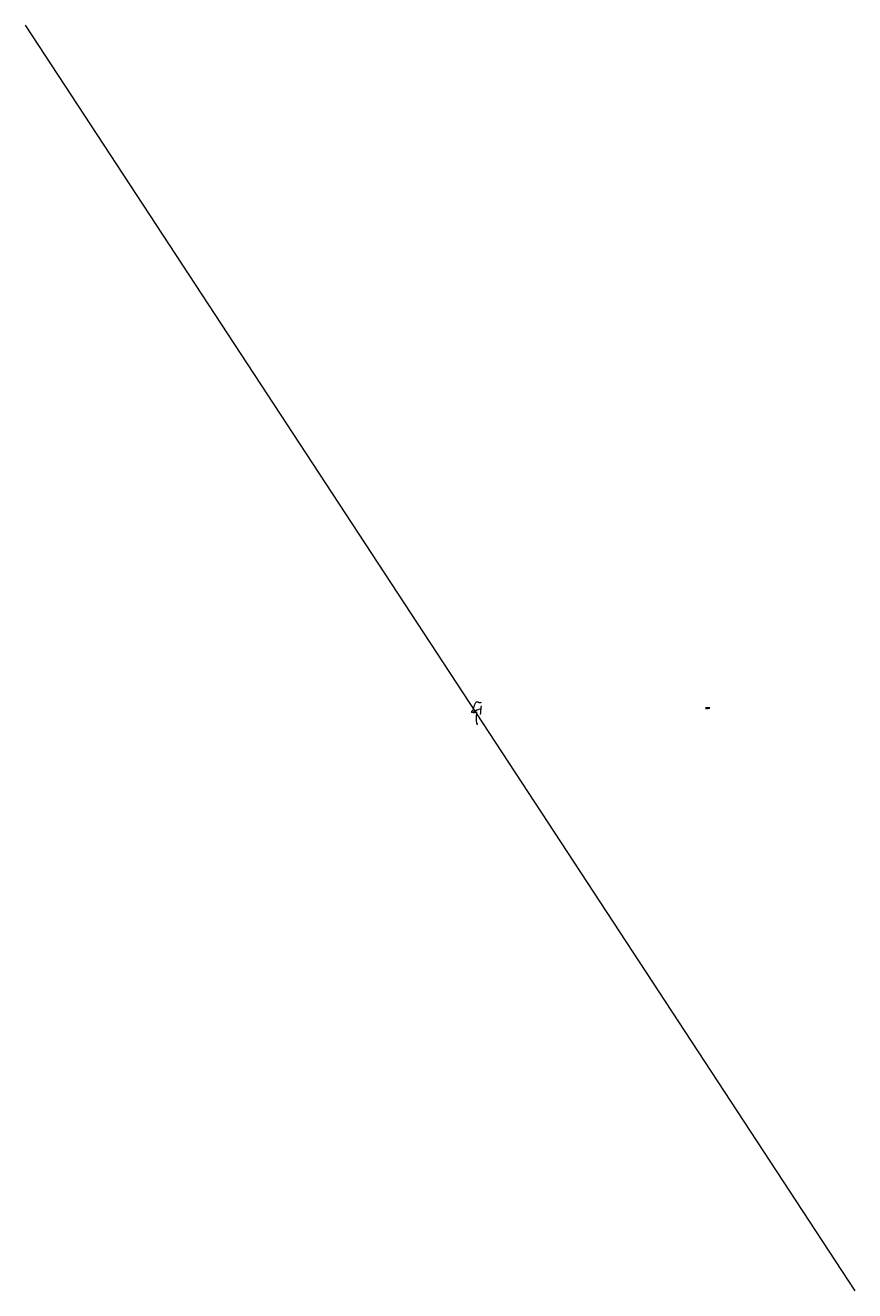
# Model space of a CAD drawing. Header units: metres. Extents: x -467400 to -447771, y -1126665 to -1096708.
import ezdxf
from ezdxf.lldxf.tags import DXFTag

# ---------------------------------------------------------------- set-up
doc = ezdxf.new("R2010")
doc.units = ezdxf.units.M
doc.linetypes.add('DGN Style 2', pattern=[0.829871, 0.497923, -0.331948])
for name, color, linetype, lineweight in [('Ele_trasy_-1', 7, 'Continuous', 0), ('Ele_trasy_1', 7, 'SILVNNN', 0), ('Ele_zarEleSite_body_1', 7, 'Continuous', 0), ('KCE POD', 7, 'Continuous', 25), ('Plyn_trasy_0', 7, 'PLVNTO', 0), ('S-0SME_P61', 6, 'SILVVNNE', 0), ('Sek_trasy_RR_1', 7, 'CETIN_3', 0), ('Sob_nosice_1', 7, 'Continuous', 0), ('Sob_podzObj_linie_-1', 7, 'Continuous', 0), ('Vrstva 1', 7, 'Continuous', 0)]:
    doc.layers.add(name, color=color, linetype=linetype, lineweight=lineweight)
doc.styles.add('ARIALT', font='arial.ttf')
doc.styles.add('Romans', font='romans.shx')
doc.styles.get("Standard").update_dxf_attribs({"font": 'arial.ttf'})
tags = doc.linetypes.add('CETIN_3', pattern='A,14,-7,["CETIN",Standard,S=3,R=0,X=-3,Y=-1.27],-14', length=35).pattern_tags.tags
tags[6] = DXFTag(74, 10)
doc.linetypes.add('PLVNTO', pattern='A,7,-6.5,[14,civil.shx,S=1,R=0,X=0,Y=0],-6.5', length=20)
doc.linetypes.add('SILVNNN', pattern='A,2,-2,2,-6.5,[28,civil.shx,S=1,R=0,X=0,Y=0],-6.5', length=19)
doc.linetypes.add('SILVVNNE', pattern='A,2,-1,1,-1,2,-6.5,[29,zn.shx,S=1,R=0,X=0,Y=0],-6.5', length=20)

# ---------------------------------------------------------------- blocks, each defined once
blk = doc.blocks.new('SOSLBET')
at = {"layer": 'Sob_nosice_1', "color": 7, "linetype": 'Continuous', "lineweight": 0}
for p, q in [((0, 0), (-0.25, 0)), ((0.25, 0), (0, 0))]:
    blk.add_line(p, q, dxfattribs=at)
blk.add_ellipse((0, 0), major_axis=(0.25, 0), ratio=0.99999924, dxfattribs=at)

msp = doc.modelspace()

# ---------------------------------------------------------------- linework, layer by layer
at = {"layer": 'Ele_trasy_-1', "linetype": 'Continuous', "extrusion": (0.248123, 0.23934, 0.938697), "elevation": -379436, "flags": 128}
msp.add_lwpolyline([(-483900, 1034022), (-483901, 1034023), (-483901, 1034023)], dxfattribs=at)
at = {"layer": 'Ele_trasy_1'}
for p, q in [((-456718, -1112922), (-456684, -1112908)), ((-456684, -1112908), (-456645, -1112888)), ((-456645, -1112888), (-456622, -1112899)), ((-456622, -1112899), (-456626, -1112938)), ((-456616, -1112862), (-456622, -1112899)), ((-456613, -1112820), (-456616, -1112862)), ((-456823, -1112966), (-456792, -1112958)), ((-456792, -1112958), (-456755, -1112941)), ((-456792, -1112958), (-456785, -1112994)), ((-456755, -1112941), (-456718, -1112922)), ((-456631, -1112980), (-456636, -1113028)), ((-456626, -1112938), (-456631, -1112980))]:
    msp.add_line(p, q, dxfattribs=at)
at = {"layer": 'Ele_zarEleSite_body_1', "linetype": 'Continuous'}
for p, q in [((-456624, -1112898, 1), (-456622, -1112898, 1)), ((-456624, -1112899, 1), (-456624, -1112898, 1)), ((-456622, -1112899, 1), (-456624, -1112899, 1)), ((-456623, -1112898, 1), (-456622, -1112898, 1)), ((-456623, -1112898, 1), (-456623, -1112898, 1)), ((-456623, -1112898, 1), (-456623, -1112898, 1)), ((-456623, -1112898, 1), (-456623, -1112898, 1)), ((-456623, -1112899, 1), (-456623, -1112900, 1)), ((-456623, -1112900, 1), (-456623, -1112900, 1)), ((-456623, -1112900, 1), (-456623, -1112900, 1)), ((-456622, -1112898, 1), (-456622, -1112899, 1)), ((-456792, -1112958, 299), (-456791, -1112958, 299)), ((-456792, -1112959, 299), (-456792, -1112958, 299)), ((-456792, -1112958, 299), (-456791, -1112958, 299)), ((-456791, -1112958, 299), (-456792, -1112958, 299)), ((-456791, -1112959, 299), (-456792, -1112959, 299)), ((-456792, -1112959, 299), (-456792, -1112960, 299)), ((-456792, -1112960, 299), (-456792, -1112960, 299)), ((-456792, -1112960, 299), (-456792, -1112960, 299)), ((-456791, -1112958, 299), (-456791, -1112959, 299)), ((-456791, -1112958, 299), (-456791, -1112958, 299)), ((-456791, -1112958, 299), (-456791, -1112958, 299)), ((-456785, -1112993, 1), (-456784, -1112993, 1)), ((-456785, -1112995, 1), (-456785, -1112993, 1)), ((-456784, -1112995, 1), (-456785, -1112995, 1)), ((-456785, -1112995, 1), (-456785, -1112995, 1)), ((-456785, -1112995, 1), (-456785, -1112995, 1)), ((-456785, -1112995, 1), (-456785, -1112995, 1)), ((-456784, -1112993, 1), (-456784, -1112995, 1)), ((-456784, -1112993, 1), (-456784, -1112993, 1)), ((-456784, -1112993, 1), (-456784, -1112993, 1)), ((-456784, -1112993, 1), (-456784, -1112993, 1)), ((-456784, -1112993, 1), (-456784, -1112993, 1))]:
    msp.add_line(p, q, dxfattribs=at)
at = {"layer": 'KCE POD', "linetype": 'SILVNNN'}
msp.add_line((-451302, -1112869), (-451202, -1112869), dxfattribs=at)
at = {"layer": 'KCE POD', "linetype": 'PLVNTO'}
msp.add_line((-451302, -1112877), (-451202, -1112877), dxfattribs=at)
at = {"layer": 'Plyn_trasy_0', "flags": 128}
for points in [[(-456613, -1112739), (-456614, -1112741), (-456619, -1112744), (-456622, -1112746), (-456626, -1112746), (-456647, -1112747), (-456653, -1112747), (-456659, -1112746), (-456665, -1112745), (-456669, -1112744), (-456676, -1112740), (-456685, -1112734), (-456688, -1112732), (-456692, -1112731), (-456695, -1112730), (-456700, -1112730), (-456705, -1112730), (-456713, -1112730), (-456720, -1112731), (-456729, -1112732), (-456733, -1112734), (-456736, -1112737), (-456740, -1112741), (-456745, -1112749), (-456754, -1112763), (-456760, -1112772), (-456764, -1112782), (-456770, -1112794), (-456774, -1112804), (-456778, -1112813), (-456779, -1112818), (-456784, -1112831), (-456788, -1112846), (-456790, -1112855), (-456794, -1112870), (-456796, -1112892), (-456797, -1112898), (-456798, -1112907), (-456798, -1112908), (-456798, -1112910), (-456799, -1112911), (-456799, -1112913), (-456799, -1112914), (-456800, -1112915), (-456800, -1112916), (-456800, -1112917), (-456801, -1112918), (-456801, -1112919), (-456802, -1112921), (-456803, -1112922), (-456804, -1112924), (-456805, -1112925), (-456807, -1112927), (-456808, -1112928), (-456814, -1112933), (-456823, -1112940), (-456825, -1112942), (-456829, -1112946), (-456838, -1112954), (-456841, -1112956), (-456842, -1112957), (-456839, -1112964), (-456839, -1112964)], [(-456839, -1112964), (-456838, -1112969), (-456837, -1112971), (-456836, -1112973), (-456834, -1112973), (-456829, -1112971), (-456821, -1112970), (-456809, -1112968), (-456790, -1112966), (-456786, -1112965), (-456785, -1112965), (-456782, -1112965), (-456755, -1112965), (-456737, -1112965), (-456722, -1112964), (-456722, -1113000), (-456722, -1113004), (-456723, -1113013), (-456723, -1113022), (-456724, -1113030), (-456724, -1113032), (-456725, -1113041), (-456728, -1113050), (-456730, -1113057), (-456732, -1113066), (-456733, -1113069), (-456733, -1113069), (-456733, -1113075), (-456733, -1113081), (-456733, -1113087), (-456733, -1113096), (-456732, -1113104), (-456731, -1113116), (-456729, -1113135), (-456729, -1113147), (-456729, -1113148), (-456728, -1113160), (-456726, -1113181), (-456725, -1113196), (-456724, -1113211), (-456724, -1113224), (-456724, -1113231), (-456722, -1113237), (-456719, -1113240), (-456711, -1113243), (-456703, -1113245), (-456696, -1113251), (-456707, -1113262), (-456709, -1113265)], [(-456786, -1112990), (-456785, -1112990), (-456784, -1112980), (-456785, -1112973), (-456785, -1112965)], [(-456785, -1112965), (-456785, -1112965), (-456785, -1112965), (-456785, -1112965)]]:
    msp.add_lwpolyline(points, dxfattribs=at)
at = {"layer": 'Sek_trasy_RR_1'}
msp.add_line((-467400, -1096708, 210), (-447771, -1126665, 974), dxfattribs=at)
at = {"layer": 'Sob_podzObj_linie_-1', "linetype": 'DGN Style 2'}
msp.add_polyline3d([(-456792, -1112958, 299), (-456792, -1112958, 299), (-456791, -1112959, 299), (-456792, -1112959, 299), (-456792, -1112958, 299), (-456792, -1112958, 299), (-456792, -1112958, 299)], dxfattribs=at)
at = {"layer": 'Vrstva 1', "color": 92, "linetype": 'CETIN_3', "lineweight": 9, "ltscale": 0.5}
msp.add_line((-451302, -1112863), (-451270, -1112863), dxfattribs=at)

# ---------------------------------------------------------------- block references
at = {"layer": 'Sob_nosice_1', "linetype": 'Continuous'}
for p in [(-456684, -1112908, 1), (-456645, -1112888, 1), (-456622, -1112899, 1), (-456616, -1112862, 1), (-456792, -1112958, 299), (-456755, -1112941, 1), (-456718, -1112922, 1), (-456631, -1112980, 1), (-456626, -1112938, 1)]:
    msp.add_blockref('SOSLBET', p, dxfattribs=at)

# ---------------------------------------------------------------- texts
at = {"layer": 'KCE POD', "color": 5, "linetype": 'SILVNNN', "style": 'Romans'}
msp.add_text('SILVNNN:silové nízké napětí nadzemní', height=2, dxfattribs=at).set_placement((-451302, -1112874))
at = {"layer": 'KCE POD', "color": 5, "linetype": 'PLVNTO', "style": 'Romans'}
msp.add_text('PLVNTO:plyn nízkotlak ověřený podzemní', height=2, dxfattribs=at).set_placement((-451302, -1112882))
at = {"layer": 'S-0SME_P61', "color": 7, "style": 'ARIALT'}
msp.add_text('Sdělovací vedení spoj. podzemní - GTS', height=2.25, dxfattribs=at).set_placement((-451266, -1112864))

doc.saveas('drawing.dxf')
